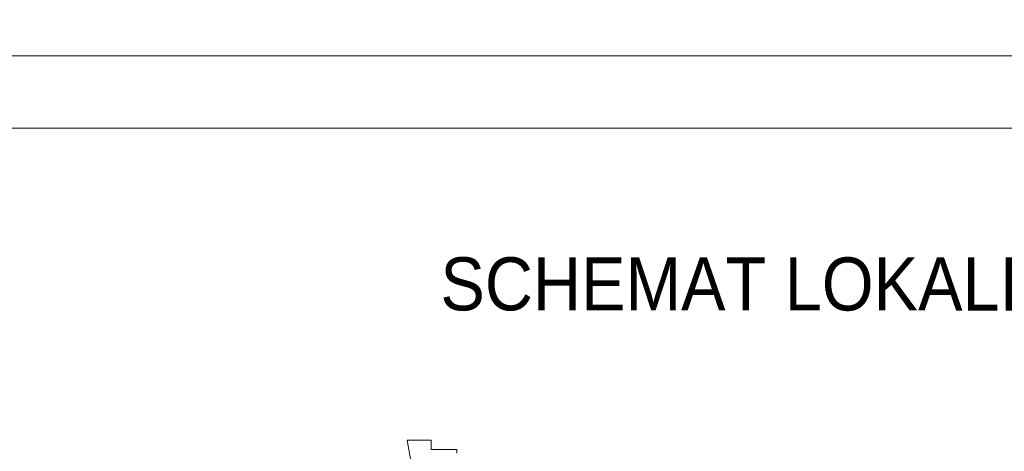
# Model space of a CAD drawing. Header units: centimetres. Extents: x 695802 to 711011, y 25963 to 44188.
# Tile 7 of 157: x 701228 to 701467, y 30212 to 30316. Entities that reach past the tile are written whole.
import ezdxf

# ---------------------------------------------------------------- set-up
doc = ezdxf.new("R2010")
doc.units = ezdxf.units.CM
doc.layers.add('Obrys powierzchni', color=50, linetype='Continuous', lineweight=9, plot=False)
for name, color, linetype, lineweight in [('Opis', 102, 'Continuous', 9), ('Przekrojowa', 253, 'Continuous', 25), ('Ramka', 255, 'Continuous', 9)]:
    doc.layers.add(name, color=color, linetype=linetype, lineweight=lineweight)
doc.styles.add('ARIELCE', font='arial.ttf', dxfattribs={"width": 0.9})

# ---------------------------------------------------------------- blocks, each defined once
blk = doc.blocks.new('zw$2918')
at = {"layer": 'Przekrojowa', "color": 0, "lineweight": 0, "ltscale": 1.6}
for p, q in [((20.1, -117.3), (0, 0)), ((0, 0), (115, 0)), ((115, 0), (115, -45)), ((115, -45), (239, -45)), ((239, -45), (239, -63))]:
    blk.add_line(p, q, dxfattribs=at)

msp = doc.modelspace()

# ---------------------------------------------------------------- linework, layer by layer
at = {"layer": 'Obrys powierzchni', "ltscale": 1.6}
for points in [[(699552.62, 33277.32), (701652.62, 33277.32), (701652.62, 30307.32), (699552.62, 30307.32)], [(698682.62, 28207.32), (698682.62, 30307.32), (701652.62, 30307.32), (701652.62, 28207.32)], [(698700.12, 28224.82), (698700.12, 30289.82), (701635.12, 30289.82), (701635.12, 28224.82)]]:
    msp.add_lwpolyline(points, close=True, dxfattribs=at)

# ---------------------------------------------------------------- block references
at = {"layer": 'Ramka', "xscale": 0.05, "yscale": 0.05, "zscale": 0.05}
msp.add_blockref('zw$2918', (701322.23, 30214.34), dxfattribs=at)

# ---------------------------------------------------------------- texts
at = {"layer": 'Opis', "insert": (701330.24, 30258.58), "char_height": 14, "width": 724.063, "attachment_point": 1, "rotation": 359.981, "style": 'ARIELCE'}
msp.add_mtext('\\pxsm1,ql;{\\fArial|b0|i0|c238|p34;\\H0.916668x;SCHEMAT LOKALIZACYJNY}', dxfattribs=at)

doc.saveas('drawing.dxf')
